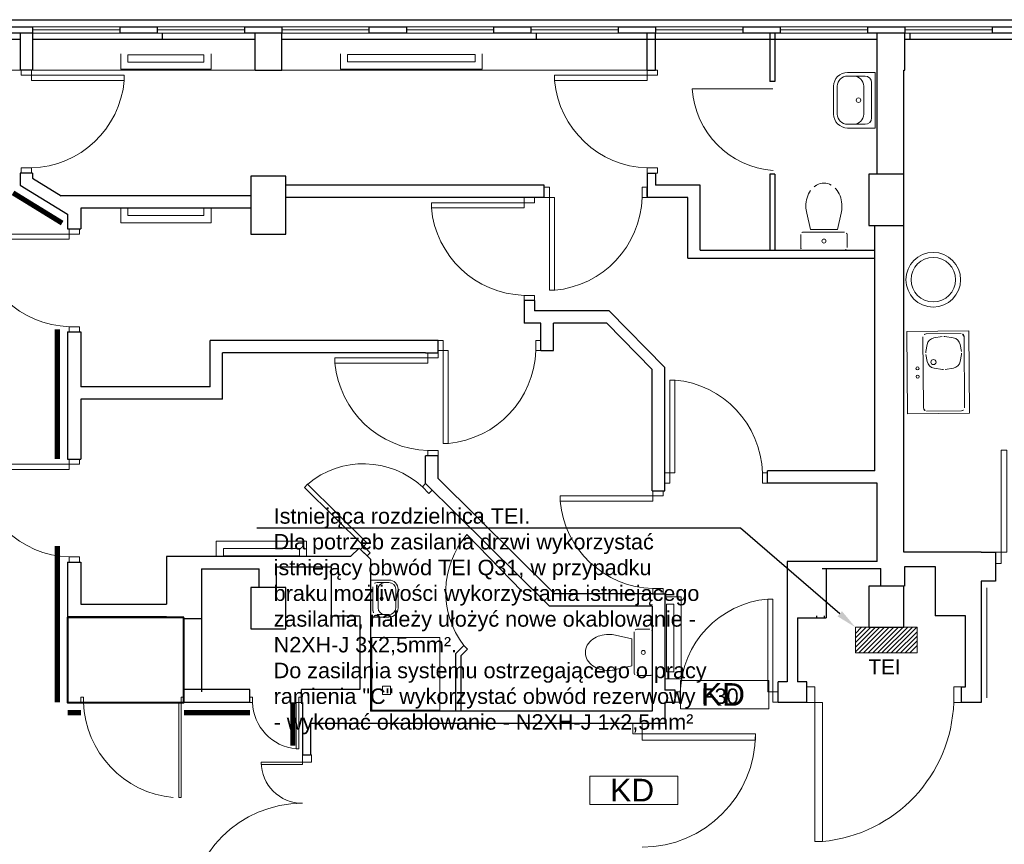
# Model space of a CAD drawing. Header units: millimetres. Extents: x 6612729504 to 6612744462, y 5733542327 to 5733549367.
# Tile 22 of 109: x 6612732689 to 6612733645, y 5733546924 to 5733547725. Entities that reach past the tile are written whole.
import ezdxf
from ezdxf import colors
from ezdxf.entities.mleader import LeaderData, LeaderLine
from ezdxf.math import Vec2, Vec3

# ---------------------------------------------------------------- set-up
doc = ezdxf.new("R2010")
doc.units = ezdxf.units.MM
doc.header["$MEASUREMENT"] = 0
for name, color, linetype in [('!!!!_CIENKIE czerwone LINIE', 7, 'Continuous'), ('!!!!_SCIANY GRUBE', 7, 'Continuous'), ('___OPISY', 7, 'Continuous'), ('A-ARM', 7, 'Continuous'), ('A_osłona PCV ścian', 112, 'Continuous'), ('dwa_barierki', 7, 'Continuous'), ('dwa_DRZWI', 7, 'Continuous'), ('dwa_funkcja_komunikacja', 7, 'Continuous'), ('E rozdzielnica', 1, 'Continuous'), ('INST_CO', 7, 'Continuous'), ('STOLARKAOKIENNA', 7, 'Continuous'), ('WIDOK', 7, 'Continuous'), ('WYPOSAZ', 7, 'Continuous')]:
    doc.layers.add(name, color=color, linetype=linetype)
doc.layers.add('E gniazda IT', color=30, linetype='Continuous', lineweight=9)
doc.layers.add('E WLZ elektryka', color=1, linetype='Continuous', lineweight=30)
doc.styles.add('GENERATED_STYLE_1', font='arial.ttf')
doc.styles.get("Standard").update_dxf_attribs({"font": 'arial.ttf'})

msp = doc.modelspace()

# ---------------------------------------------------------------- hatches: boundary and pattern name
at = {"layer": 'E gniazda IT', "transparency": 33554687}
h = msp.add_hatch(dxfattribs=at)
h.set_pattern_fill('ANSI31')
h.set_pattern_definition([(45, (6612731888.397558, 5733544933.076143), (-2.245064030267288, 2.245064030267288), [])])
h.paths.add_polyline_path([(6612733560.516481, 5733547109.844686), (6612733560.516481, 5733547134.844686), (6612733500.516481, 5733547134.844686), (6612733500.516481, 5733547109.844686)])

# ---------------------------------------------------------------- linework, layer by layer
at = {"layer": '!!!!_CIENKIE czerwone LINIE', "color": 252, "lineweight": 20}
for points in [[(6612733416.318626, 5733547083.214063), (6612733330.68748, 5733547083.214063), (6612733330.68748, 5733547055.564651), (6612733416.318626, 5733547055.564651)], [(6612733328.149553, 5733546990.347125), (6612733242.518406, 5733546990.347125), (6612733242.518406, 5733546962.697714), (6612733328.149553, 5733546962.697714)]]:
    msp.add_lwpolyline(points, close=True, dxfattribs=at)
for points in [[(6612733330.68748, 5733547055.588654), (6612733416.318626, 5733547055.588654)], [(6612733242.518406, 5733546962.721716), (6612733328.149553, 5733546962.721716)]]:
    msp.add_lwpolyline(points, dxfattribs=at)
at = {"layer": '!!!!_SCIANY GRUBE', "color": 252, "lineweight": 30}
for p, q in [((6612732827.51648, 5733547711.844687), (6612732827.51648, 5733547705.844687)), ((6612732917.51648, 5733547675.844687), (6612732917.51648, 5733547711.844687)), ((6612732943.51648, 5733547675.844687), (6612732943.51648, 5733547711.844687)), ((6612733190.51648, 5733547711.844687), (6612733190.51648, 5733547705.844687)), ((6612733190.51648, 5733547711.844687), (6612733190.51648, 5733547705.844687)), ((6612733521.516481, 5733547574.844686), (6612733521.516481, 5733547711.844687)), ((6612733521.516481, 5733547574.844686), (6612733521.516481, 5733547711.844687)), ((6612733548.516481, 5733547675.844687), (6612733548.516481, 5733547711.844687)), ((6612733548.516481, 5733547675.844687), (6612733548.516481, 5733547711.844687)), ((6612733553.516481, 5733547711.844687), (6612733553.516481, 5733547705.844687)), ((6612733553.516481, 5733547711.844687), (6612733553.516481, 5733547705.844687)), ((6612732827.51648, 5733547705.844687), (6612732837.516479, 5733547705.844687)), ((6612733190.51648, 5733547705.844687), (6612733200.516481, 5733547705.844687)), ((6612733190.51648, 5733547705.844687), (6612733200.516481, 5733547705.844687)), ((6612733553.516481, 5733547705.844687), (6612733563.516481, 5733547705.844687)), ((6612733553.516481, 5733547705.844687), (6612733563.516481, 5733547705.844687)), ((6612732933.516481, 5733547675.844687), (6612732943.51648, 5733547675.844687)), ((6612733547.516481, 5733547574.844686), (6612733547.516481, 5733547675.844687)), ((6612733547.516481, 5733547675.844687), (6612733548.516481, 5733547675.844687)), ((6612733547.516481, 5733547574.844686), (6612733547.516481, 5733547675.844687)), ((6612733547.516481, 5733547675.844687), (6612733548.516481, 5733547675.844687)), ((6612733519.516481, 5733547286.844686), (6612733519.516481, 5733547524.844686)), ((6612733547.516481, 5733547207.844686), (6612733547.516481, 5733547524.844686)), ((6612733547.516481, 5733547207.844686), (6612733547.516481, 5733547524.844686)), ((6612733095.23037, 5733547413.452048), (6612732873.89826, 5733547413.452048)), ((6612733083.230371, 5733547401.452048), (6612732885.89826, 5733547401.452048)), ((6612732873.89826, 5733547368.452048), (6612732748.51648, 5733547368.452048)), ((6612732885.89826, 5733547356.452048), (6612732748.51648, 5733547356.452048)), ((6612733521.516481, 5733547198.844687), (6612733521.516481, 5733547274.844686)), ((6612733521.516481, 5733547198.844687), (6612733521.516481, 5733547274.844686)), ((6612732831.516479, 5733547203.452047), (6612732831.516479, 5733547157.319593)), ((6612733010.321342, 5733547203.452047), (6612732831.516479, 5733547203.452047)), ((6612733029.516481, 5733547200.873752), (6612733029.516481, 5733547053.344686)), ((6612733622.516481, 5733547207.844686), (6612733547.516481, 5733547207.844686)), ((6612733622.516481, 5733547207.844686), (6612733547.516481, 5733547207.844686)), ((6612732865.516481, 5733547191.452047), (6612732865.516481, 5733547143.452048)), ((6612732865.516481, 5733547191.452047), (6612732921.51648, 5733547191.452047)), ((6612732921.51648, 5733547173.452048), (6612732921.51648, 5733547191.452047)), ((6612732938.51648, 5733547173.452048), (6612732938.51648, 5733547193.452048)), ((6612732938.51648, 5733547193.452048), (6612732991.420441, 5733547193.452048)), ((6612732991.420441, 5733547193.452048), (6612732991.420441, 5733547145.452047)), ((6612733434.323967, 5733547198.844687), (6612733434.323967, 5733547081.844686)), ((6612733434.323967, 5733547198.844687), (6612733434.323967, 5733547081.844686)), ((6612733521.516481, 5733547198.844687), (6612733434.323967, 5733547198.844687)), ((6612733468.375917, 5733547191.844686), (6612733525.375917, 5733547191.844686)), ((6612733468.375917, 5733547191.844686), (6612733525.375917, 5733547191.844686)), ((6612733472.183403, 5733547191.844686), (6612733472.183403, 5733547143.844686)), ((6612733472.183403, 5733547191.844686), (6612733472.183403, 5733547143.844686)), ((6612733525.375917, 5733547174.844686), (6612733525.375917, 5733547191.844686)), ((6612733525.375917, 5733547174.844686), (6612733525.375917, 5733547191.844686)), ((6612733548.375917, 5733547174.844686), (6612733548.375917, 5733547193.844687)), ((6612733548.375917, 5733547193.844687), (6612733578.136839, 5733547193.844687)), ((6612733548.375917, 5733547174.844686), (6612733548.375917, 5733547193.844687)), ((6612733548.375917, 5733547193.844687), (6612733578.136839, 5733547193.844687)), ((6612733578.136839, 5733547193.844687), (6612733578.136839, 5733547145.844686)), ((6612733578.136839, 5733547193.844687), (6612733578.136839, 5733547145.844686)), ((6612733622.516481, 5733547179.758275), (6612733622.516481, 5733547061.844686)), ((6612733622.516481, 5733547179.758275), (6612733622.516481, 5733547061.844686)), ((6612732848.466479, 5733547142.952048), (6612732848.466479, 5733547061.844684)), ((6612732848.966479, 5733547143.452048), (6612732865.516481, 5733547143.452048)), ((6612732865.516481, 5733547143.452048), (6612732865.516481, 5733547072.286093)), ((6612733019.420441, 5733547145.452047), (6612732991.420441, 5733547145.452047)), ((6612733019.420441, 5733547145.452047), (6612733019.420441, 5733547074.286092)), ((6612733444.183403, 5733547143.844686), (6612733444.183403, 5733547081.844686)), ((6612733444.183403, 5733547143.844686), (6612733472.183403, 5733547143.844686)), ((6612733444.183403, 5733547143.844686), (6612733444.183403, 5733547081.844686)), ((6612733444.183403, 5733547143.844686), (6612733472.183403, 5733547143.844686)), ((6612733607.375918, 5733547145.844686), (6612733578.136839, 5733547145.844686)), ((6612733607.375918, 5733547145.844686), (6612733578.136839, 5733547145.844686)), ((6612732912.51648, 5733547074.286092), (6612732849.277401, 5733547074.286092)), ((6612732912.51648, 5733547061.844686), (6612732912.51648, 5733547074.286092)), ((6612733019.420441, 5733547074.286092), (6612732962.51648, 5733547074.286092)), ((6612732962.522588, 5733547061.844686), (6612732962.51648, 5733547074.286092)), ((6612732748.51648, 5733547061.844686), (6612732735.516479, 5733547061.844686)), ((6612732912.51648, 5733547061.844686), (6612732848.466479, 5733547061.844687)), ((6612732962.522588, 5733547061.844686), (6612732962.572588, 5733547061.844686)), ((6612732962.522588, 5733547061.844686), (6612732962.572588, 5733547061.844686)), ((6612733303.323967, 5733547053.344686), (6612733029.516481, 5733547053.344686)), ((6612733315.323967, 5733547041.344685), (6612732971.51648, 5733547041.344685)), ((6612733315.323967, 5733547041.344685), (6612732971.51648, 5733547041.344685))]:
    msp.add_line(p, q, dxfattribs=at)
for points in [[(6612732701.516479, 5733547711.844687), (6612732665.51648, 5733547711.844687), (6612732665.51648, 5733547717.844687), (6612732701.516479, 5733547717.844687)], [(6612732822.51648, 5733547711.844687), (6612732786.516479, 5733547711.844687), (6612732786.516479, 5733547717.844687), (6612732822.51648, 5733547717.844687)], [(6612732943.51648, 5733547711.844687), (6612732907.51648, 5733547711.844687), (6612732907.51648, 5733547717.844687), (6612732943.51648, 5733547717.844687)], [(6612733064.51648, 5733547711.844687), (6612733028.51648, 5733547711.844687), (6612733028.51648, 5733547717.844687), (6612733064.51648, 5733547717.844687)], [(6612733064.51648, 5733547711.844687), (6612733028.51648, 5733547711.844687), (6612733028.51648, 5733547717.844687), (6612733064.51648, 5733547717.844687)], [(6612733185.51648, 5733547711.844687), (6612733149.516481, 5733547711.844687), (6612733149.516481, 5733547717.844687), (6612733185.51648, 5733547717.844687)], [(6612733185.51648, 5733547711.844687), (6612733149.516481, 5733547711.844687), (6612733149.516481, 5733547717.844687), (6612733185.51648, 5733547717.844687)], [(6612733306.516481, 5733547711.844687), (6612733270.51648, 5733547711.844687), (6612733270.51648, 5733547717.844687), (6612733306.516481, 5733547717.844687)], [(6612733306.516481, 5733547711.844687), (6612733270.51648, 5733547711.844687), (6612733270.51648, 5733547717.844687), (6612733306.516481, 5733547717.844687)], [(6612733427.516481, 5733547711.844687), (6612733391.516481, 5733547711.844687), (6612733391.516481, 5733547717.844687), (6612733427.516481, 5733547717.844687)], [(6612733427.516481, 5733547711.844687), (6612733391.516481, 5733547711.844687), (6612733391.516481, 5733547717.844687), (6612733427.516481, 5733547717.844687)], [(6612733548.516481, 5733547711.844687), (6612733512.516481, 5733547711.844687), (6612733512.516481, 5733547717.844687), (6612733548.516481, 5733547717.844687)], [(6612733548.516481, 5733547711.844687), (6612733512.516481, 5733547711.844687), (6612733512.516481, 5733547717.844687), (6612733548.516481, 5733547717.844687)], [(6612733669.516481, 5733547711.844687), (6612733633.516481, 5733547711.844687), (6612733633.516481, 5733547717.844687), (6612733669.516481, 5733547717.844687)], [(6612733669.516481, 5733547711.844687), (6612733633.516481, 5733547711.844687), (6612733633.516481, 5733547717.844687), (6612733669.516481, 5733547717.844687)], [(6612733513.516481, 5733547524.844686), (6612733547.516481, 5733547524.844686), (6612733547.516481, 5733547574.844686), (6612733513.516481, 5733547574.844686)], [(6612733513.516481, 5733547524.844686), (6612733547.516481, 5733547524.844686), (6612733547.516481, 5733547574.844686), (6612733513.516481, 5733547574.844686)], [(6612732913.51648, 5733547516.452048), (6612732947.51648, 5733547516.452048), (6612732947.51648, 5733547572.844687), (6612732913.51648, 5733547572.844687)], [(6612732913.51648, 5733547133.452048), (6612732947.51648, 5733547133.452048), (6612732947.51648, 5733547173.452048), (6612732913.51648, 5733547173.452048)], [(6612733513.516481, 5733547134.844686), (6612733547.516481, 5733547134.844686), (6612733547.516481, 5733547174.844686), (6612733513.516481, 5733547174.844686)], [(6612733513.516481, 5733547134.844686), (6612733547.516481, 5733547134.844686), (6612733547.516481, 5733547174.844686), (6612733513.516481, 5733547174.844686)]]:
    msp.add_lwpolyline(points, close=True, dxfattribs=at)
for points in [[(6612732689.516479, 5733547711.844687), (6612732689.516479, 5733547675.844687)], [(6612732701.516479, 5733547711.844687), (6612732701.516479, 5733547675.844687)], [(6612733298.456152, 5733547675.844687), (6612733298.456152, 5733547711.844687)], [(6612733306.456151, 5733547675.844687), (6612733306.456151, 5733547711.844687)], [(6612733417.437857, 5733547711.844687), (6612733417.437857, 5733547664.933203)], [(6612733422.437857, 5733547711.844687), (6612733422.437857, 5733547664.933203)], [(6612732701.516479, 5733547675.844687), (6612732689.516479, 5733547675.844687)], [(6612732917.51648, 5733547675.844687), (6612732943.51648, 5733547675.844687)], [(6612733298.456152, 5733547675.844687), (6612733306.456151, 5733547675.844701)], [(6612733422.437857, 5733547664.933203), (6612733417.437857, 5733547664.933203)], [(6612732701.516301, 5733547575.844686), (6612732689.516301, 5733547575.844686)], [(6612732689.516301, 5733547575.844686), (6612732689.516301, 5733547564.136616), (6612732735.516479, 5733547535.849173)], [(6612732701.516301, 5733547575.844686), (6612732701.516301, 5733547570.844687), (6612732729.161184, 5733547553.844687)], [(6612732701.516301, 5733547575.844686), (6612732701.516301, 5733547570.844687)], [(6612733298.456346, 5733547575.844684), (6612733298.45633, 5733547552.157883)], [(6612733298.456346, 5733547575.844684), (6612733306.456166, 5733547575.844703), (6612733306.456151, 5733547564.157883)], [(6612733417.437857, 5733547574.933203), (6612733417.437857, 5733547501.157883)], [(6612733422.437857, 5733547574.933203), (6612733417.437857, 5733547574.933203)], [(6612733422.437857, 5733547574.933203), (6612733422.437857, 5733547501.157883)], [(6612733198.456308, 5733547564.157883), (6612732947.51648, 5733547564.157883)], [(6612733198.45633, 5733547552.157704), (6612733198.456308, 5733547564.157883)], [(6612733349.821767, 5733547501.157883), (6612733349.821767, 5733547564.157883), (6612733306.456151, 5733547564.157883)], [(6612733298.456328, 5733547553.157883), (6612733298.456314, 5733547561.157884)], [(6612732913.51648, 5733547553.844687), (6612732729.161184, 5733547553.844687)], [(6612733198.45633, 5733547552.157883), (6612732947.51648, 5733547552.157883)], [(6612733337.821766, 5733547493.157883), (6612733337.821766, 5733547552.157883), (6612733298.45633, 5733547552.157883)], [(6612732735.516479, 5733547535.849173), (6612732735.516479, 5733547521.723331)], [(6612732748.51648, 5733547541.844686), (6612732748.51648, 5733547521.723331)], [(6612732913.51648, 5733547541.844686), (6612732748.51648, 5733547541.844686)], [(6612732735.516479, 5733547521.723331), (6612732748.51648, 5733547521.723331)], [(6612733349.821767, 5733547501.157883), (6612733519.516481, 5733547501.157883)], [(6612733337.821766, 5733547493.157883), (6612733519.516481, 5733547493.157883)], [(6612733188.792366, 5733547452.157704), (6612733178.792384, 5733547452.157686), (6612733178.792384, 5733547430.157884)], [(6612733188.792384, 5733547452.157704), (6612733188.792384, 5733547442.157883)], [(6612733261.295093, 5733547442.157883), (6612733188.792384, 5733547442.157883)], [(6612733261.295093, 5733547442.157883), (6612733315.323967, 5733547387.16074)], [(6612733195.230389, 5733547430.157884), (6612733178.792384, 5733547430.157884)], [(6612733195.230381, 5733547403.452227), (6612733195.230389, 5733547430.157884)], [(6612733207.230381, 5733547403.452227), (6612733207.230389, 5733547430.157884)], [(6612733259.065626, 5733547430.157884), (6612733207.230389, 5733547430.157884)], [(6612733259.065626, 5733547430.157884), (6612733303.323967, 5733547385.106375)], [(6612732735.516479, 5733547421.723331), (6612732735.516479, 5733547298.148429)], [(6612732735.516479, 5733547421.723331), (6612732748.51648, 5733547421.723331)], [(6612732748.51648, 5733547421.723331), (6612732748.51648, 5733547368.452048)], [(6612732873.89826, 5733547368.452048), (6612732873.89826, 5733547413.452048)], [(6612733095.23037, 5733547401.452048), (6612733095.23037, 5733547413.452048)], [(6612732885.89826, 5733547356.452048), (6612732885.89826, 5733547401.452048)], [(6612733083.230371, 5733547401.452048), (6612733095.23037, 5733547401.452048)], [(6612733195.230381, 5733547403.452227), (6612733207.230381, 5733547403.452227)], [(6612733303.323967, 5733547267.383474), (6612733303.323967, 5733547385.106375)], [(6612733315.323967, 5733547267.383474), (6612733315.323967, 5733547387.16074)], [(6612732748.51648, 5733547356.452048), (6612732748.51648, 5733547298.148429)], [(6612732735.516479, 5733547298.148429), (6612732748.51648, 5733547298.148429)], [(6612733303.323967, 5733547155.383474), (6612733203.404815, 5733547155.383474), (6612733083.230371, 5733547274.340143), (6612733083.230371, 5733547301.452048)], [(6612733095.23037, 5733547301.452048), (6612733083.230371, 5733547301.452048)], [(6612733303.323967, 5733547167.383474), (6612733208.339617, 5733547167.383474), (6612733095.23037, 5733547279.346541), (6612733095.23037, 5733547301.452048)], [(6612733519.516481, 5733547286.844686), (6612733415.323968, 5733547286.844686)], [(6612733415.323968, 5733547274.844686), (6612733415.323968, 5733547286.844686)], [(6612733303.323967, 5733547267.383474), (6612733315.323967, 5733547267.383474)], [(6612733521.516481, 5733547274.844686), (6612733415.323968, 5733547274.844686)], [(6612733018.690909, 5733547211.589623), (6612733010.321342, 5733547203.452047)], [(6612733029.516481, 5733547200.873752), (6612733018.690909, 5733547211.589623)], [(6612733622.516481, 5733547207.844686), (6612733636.564672, 5733547207.844882), (6612733636.564672, 5733547179.758275), (6612733622.516481, 5733547179.758275)], [(6612732735.516479, 5733547198.148429), (6612732748.51648, 5733547198.148429)], [(6612732735.516479, 5733547198.148429), (6612732735.516479, 5733547145.319593)], [(6612732748.51648, 5733547198.148429), (6612732748.51648, 5733547157.319593)], [(6612733622.516481, 5733547179.758275), (6612733622.516481, 5733547061.844686)], [(6612733303.323967, 5733547167.383474), (6612733315.323967, 5733547167.383474)], [(6612733315.323967, 5733547167.383474), (6612733315.323967, 5733547073.844686)], [(6612732748.51648, 5733547157.319593), (6612732831.516479, 5733547157.319593)], [(6612733303.323967, 5733547155.383474), (6612733303.323967, 5733547053.344686)], [(6612732735.516479, 5733547145.319593), (6612732831.516479, 5733547145.319593)], [(6612733463.183404, 5733547143.844686), (6612733463.183404, 5733547145.844686)], [(6612733470.683404, 5733547143.844686), (6612733470.683404, 5733547145.844686)], [(6612733607.375918, 5733547076.844824), (6612733607.375918, 5733547145.844686)], [(6612733112.637804, 5733547053.344686), (6612733112.637804, 5733547109.313374), (6612733120.284778, 5733547117.038629)], [(6612733123.838269, 5733547113.521145), (6612733120.284778, 5733547117.038629)], [(6612733117.637804, 5733547053.344686), (6612733117.637804, 5733547107.257205), (6612733123.838269, 5733547113.521145)], [(6612733434.323967, 5733547081.844686), (6612733425.516481, 5733547081.844686)], [(6612733425.516481, 5733547061.844686), (6612733425.516481, 5733547081.844686)], [(6612733453.516481, 5733547081.844686), (6612733444.183403, 5733547081.844686)], [(6612733453.516481, 5733547061.844686), (6612733453.516481, 5733547081.844686)], [(6612733603.516481, 5733547061.844824), (6612733603.516455, 5733547076.844824), (6612733607.375918, 5733547076.844824)], [(6612733325.516481, 5733547073.844686), (6612733315.323967, 5733547073.844686)], [(6612733325.516481, 5733547061.844686), (6612733325.516496, 5733547073.844686)], [(6612732748.51648, 5733547061.844686), (6612732735.516479, 5733547061.844686)], [(6612732912.51648, 5733547061.844686), (6612732848.466479, 5733547061.844687)], [(6612732962.522588, 5733547061.844686), (6612732963.51648, 5733547061.844686)], [(6612732963.51648, 5733547061.844686), (6612732963.51648, 5733547010.867838)], [(6612733029.516481, 5733547061.844686), (6612733029.516481, 5733547053.344686)], [(6612733325.516481, 5733547061.844686), (6612733315.323967, 5733547061.844686)], [(6612733315.323967, 5733547061.844686), (6612733315.323967, 5733547041.344685)], [(6612733453.516481, 5733547061.844686), (6612733425.516481, 5733547061.844686)], [(6612733622.516481, 5733547061.844686), (6612733603.516481, 5733547061.844686)], [(6612732971.51648, 5733547041.344685), (6612732971.51648, 5733547010.867838)], [(6612732963.51648, 5733547010.867838), (6612732971.51648, 5733547010.867838)]]:
    msp.add_lwpolyline(points, dxfattribs=at)
at = {"layer": 'A-ARM', "color": 252, "lineweight": 18}
for p, q in [((6612733453.244945, 5733547536.874329), (6612733456.878639, 5733547521.140916)), ((6612733486.659267, 5733547536.874329), (6612733483.025572, 5733547521.140916)), ((6612733447.452106, 5733547503.657884), (6612733447.452106, 5733547516.157883)), ((6612733449.952106, 5733547518.657883), (6612733489.952106, 5733547518.657883)), ((6612733483.025572, 5733547521.140916), (6612733456.878639, 5733547521.140916)), ((6612733492.452106, 5733547516.157883), (6612733492.452106, 5733547503.657884)), ((6612733489.952106, 5733547501.157883), (6612733449.952106, 5733547501.157883)), ((6612733550.621739, 5733547422.178795), (6612733610.620314, 5733547422.592529)), ((6612733551.173386, 5733547342.180697), (6612733550.621739, 5733547422.178795)), ((6612733610.620314, 5733547422.592529), (6612733611.171959, 5733547342.594432)), ((6612733566.635092, 5733547347.787447), (6612733566.159297, 5733547416.785808)), ((6612733569.138539, 5733547419.806423), (6612733603.137731, 5733547420.040873)), ((6612733576.715832, 5733547415.783472), (6612733584.841724, 5733547417.195444)), ((6612733587.472046, 5733547417.213583), (6612733595.616638, 5733547415.913807)), ((6612733606.634141, 5733547348.063271), (6612733606.158346, 5733547417.061631)), ((6612733569.018166, 5733547402.486264), (6612733570.204766, 5733547409.278352)), ((6612733602.216795, 5733547409.499099), (6612733603.496952, 5733547402.724021)), ((6612733570.318058, 5733547392.849088), (6612733569.037901, 5733547399.624166)), ((6612733603.516687, 5733547399.861922), (6612733602.330087, 5733547393.069835)), ((6612733585.062807, 5733547385.134604), (6612733576.918216, 5733547386.43438)), ((6612733578.307195, 5733547386.212715), (6612733578.30712, 5733547386.212728)), ((6612733595.819021, 5733547386.564714), (6612733587.693129, 5733547385.152742)), ((6612733569.655707, 5733547344.808207), (6612733603.654899, 5733547345.042655)), ((6612733611.171959, 5733547342.594432), (6612733551.173386, 5733547342.180697)), ((6612733267.607523, 5733547127.071241), (6612733283.340935, 5733547123.437546)), ((6612733267.607523, 5733547127.071241), (6612733283.340935, 5733547123.437546)), ((6612733285.823968, 5733547090.364079), (6612733285.823968, 5733547130.364079)), ((6612733285.823968, 5733547090.364079), (6612733285.823968, 5733547130.364079)), ((6612733288.323967, 5733547132.86408), (6612733300.823967, 5733547132.86408)), ((6612733288.323967, 5733547132.86408), (6612733300.823967, 5733547132.86408)), ((6612733303.323967, 5733547130.364079), (6612733303.323967, 5733547090.364079)), ((6612733303.323967, 5733547130.364079), (6612733303.323967, 5733547090.364079)), ((6612733283.340935, 5733547123.437546), (6612733283.340935, 5733547097.290613)), ((6612733283.340935, 5733547123.437546), (6612733283.340935, 5733547097.290613)), ((6612733267.607523, 5733547093.656919), (6612733283.340935, 5733547097.290613)), ((6612733267.607523, 5733547093.656919), (6612733283.340935, 5733547097.290613)), ((6612733300.823967, 5733547087.86408), (6612733288.323967, 5733547087.86408)), ((6612733300.823967, 5733547087.86408), (6612733288.323967, 5733547087.86408))]:
    msp.add_line(p, q, dxfattribs=at)
for points in [[(6612733097.070872, 5733547124.857825), (6612733031.085616, 5733547124.857825), (6612733031.085616, 5733547054.364356), (6612733097.070872, 5733547054.364356)], [(6612733041.25705, 5733547077.777221), (6612733048.993472, 5733547077.777221), (6612733048.993472, 5733547069.530731), (6612733041.25705, 5733547069.530731)]]:
    msp.add_lwpolyline(points, close=True, dxfattribs=at)
for centre, radius in [((6612733469.952106, 5733547509.907883), 1.959448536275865), ((6612733576.144538, 5733547472.368876), 26.55759910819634), ((6612733576.144538, 5733547472.368876), 21.55759910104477), ((6612733576.328001, 5733547392.355345), 2.500000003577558), ((6612733560.869742, 5733547386.248607), 1.500000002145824), ((6612733560.924907, 5733547378.248796), 1.500000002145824), ((6612733294.573967, 5733547110.36408), 1.959448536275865), ((6612733294.573967, 5733547110.36408), 1.959448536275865)]:
    msp.add_circle(centre, radius, dxfattribs=at)
for centre, radius, start, end in [((6612733472.301058, 5733547548.040975), 18.74871190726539, 120.1093751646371, 144.4623857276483), ((6612733469.952106, 5733547552.091599), 14.0662846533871, 90, 120.1093751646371), ((6612733469.952106, 5733547552.091599), 14.0662846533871, 59.89062483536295, 90), ((6612733467.603155, 5733547548.040975), 18.74871190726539, 35.53761427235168, 59.89062483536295), ((6612733476.011087, 5733547545.390957), 23.30797947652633, 144.4623857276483, 163.5183216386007), ((6612733463.893125, 5733547545.390957), 23.30797947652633, 16.48167836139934, 35.53761427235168), ((6612733481.868694, 5733547543.657882), 29.41658811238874, 163.5183216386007, 180), ((6612733458.035517, 5733547543.657882), 29.41658915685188, 0, 16.48167836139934), ((6612733481.868694, 5733547543.657884), 29.41658817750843, 180, 193.3323809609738), ((6612733458.035517, 5733547543.657884), 29.41658920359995, 346.6676190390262, 0), ((6612733449.952106, 5733547516.157884), 2.499999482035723, 90, 180), ((6612733489.952106, 5733547516.157883), 2.500000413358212, 0, 90), ((6612733449.952106, 5733547503.657883), 2.499999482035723, 180, 270), ((6612733489.952106, 5733547503.657884), 2.500000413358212, 270, 0), ((6612733569.159225, 5733547416.806495), 2.99999917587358, 90.39506167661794, 180.3950616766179), ((6612733578.085407, 5733547407.901577), 8.000000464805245, 99.85721702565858, 170.0900495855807), ((6612733586.2113, 5733547409.313549), 8.000000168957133, 80.93266491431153, 99.85721702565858), ((6612733594.355891, 5733547408.013775), 7.999999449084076, 10.69974420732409, 80.93266491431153), ((6612733603.158418, 5733547417.040944), 2.999999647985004, 0.3950616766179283, 90.39506167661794), ((6612733576.898806, 5733547401.109488), 8.000000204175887, 170.0900495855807, 190.6997442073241), ((6612733595.636047, 5733547401.238699), 8.000000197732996, 350.0900495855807, 10.69974420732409), ((6612733578.178962, 5733547394.334412), 7.999999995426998, 190.6997442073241, 260.9326649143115), ((6612733594.449446, 5733547394.446609), 8.000000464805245, 279.8572170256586, 350.0900495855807), ((6612733586.323553, 5733547393.034637), 8.000000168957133, 260.9326649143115, 279.8572170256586), ((6612733569.63502, 5733547347.808135), 3.000000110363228, 180.3950616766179, 270.395061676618), ((6612733603.634212, 5733547348.042583), 2.999999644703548, 270.395061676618, 0.3950616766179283), ((6612733259.090895, 5733547104.305099), 23.30797878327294, 106.4816783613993, 125.5376142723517), ((6612733259.090895, 5733547104.305099), 23.30797878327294, 106.4816783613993, 125.5376142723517), ((6612733260.823968, 5733547098.447493), 29.41658811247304, 90, 106.4816783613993), ((6612733260.823968, 5733547098.447493), 29.41658811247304, 90, 106.4816783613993), ((6612733260.823967, 5733547098.447491), 29.41658920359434, 76.66761903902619, 90), ((6612733260.823967, 5733547098.447491), 29.41658920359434, 76.66761903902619, 90), ((6612733288.323968, 5733547130.36408), 2.499999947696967, 90, 180), ((6612733288.323968, 5733547130.36408), 2.499999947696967, 90, 180), ((6612733300.823967, 5733547130.36408), 2.499999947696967, 0, 90), ((6612733300.823967, 5733547130.36408), 2.499999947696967, 0, 90), ((6612733252.390252, 5733547110.364081), 14.06628435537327, 149.890624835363, 180), ((6612733252.390252, 5733547110.364081), 14.06628435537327, 149.890624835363, 180), ((6612733256.440874, 5733547108.015127), 18.74871224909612, 125.5376142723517, 149.890624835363), ((6612733256.440874, 5733547108.015127), 18.74871224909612, 125.5376142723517, 149.890624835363), ((6612733252.390252, 5733547110.364079), 14.06628435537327, 180, 210.109375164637), ((6612733252.390252, 5733547110.364079), 14.06628435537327, 180, 210.109375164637), ((6612733256.440874, 5733547112.713033), 18.74871224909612, 210.109375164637, 234.4623857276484), ((6612733256.440874, 5733547112.713033), 18.74871224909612, 210.109375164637, 234.4623857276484), ((6612733259.090895, 5733547116.42306), 23.30797878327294, 234.4623857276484, 253.5183216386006), ((6612733259.090895, 5733547116.42306), 23.30797878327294, 234.4623857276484, 253.5183216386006), ((6612733260.823968, 5733547122.280667), 29.41658720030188, 253.5183216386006, 270), ((6612733260.823968, 5733547122.280667), 29.41658720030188, 253.5183216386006, 270), ((6612733260.823967, 5733547122.280668), 29.41658817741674, 270, 283.3323809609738), ((6612733260.823967, 5733547122.280668), 29.41658817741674, 270, 283.3323809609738), ((6612733288.323967, 5733547090.364079), 2.499999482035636, 180, 270), ((6612733288.323967, 5733547090.364079), 2.499999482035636, 180, 270), ((6612733300.823967, 5733547090.364079), 2.499999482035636, 270, 0), ((6612733300.823967, 5733547090.364079), 2.499999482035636, 270, 0)]:
    msp.add_arc(centre, radius, start, end, dxfattribs=at)
at = {"layer": 'A_osłona PCV ścian', "color": 252, "const_width": 5}
for points in [[(6612732730.27824, 5733547527.330907), (6612732682.575953, 5733547556.665048)], [(6612732725.519368, 5733547521.723331), (6612732725.519368, 5733547523.723331)], [(6612732725.519369, 5733547298.14843), (6612732725.519369, 5733547424.14843)], [(6612732725.519368, 5733547061.844686), (6612732725.519368, 5733547213.844686)], [(6612732954.281355, 5733547061.844686), (6612732954.281355, 5733547019.844686)], [(6612732735.51648, 5733547051.844686), (6612732748.51648, 5733547051.844686)], [(6612732912.51648, 5733547051.844686), (6612732848.51648, 5733547051.844686)]]:
    msp.add_lwpolyline(points, dxfattribs=at)
at = {"layer": 'dwa_barierki', "color": 252, "lineweight": 18}
msp.add_lwpolyline([(6612733628.083229, 5733547173.13759), (6612733628.083229, 5733547066.382658)], dxfattribs=at)
at = {"layer": 'dwa_DRZWI', "color": 252, "lineweight": 20}
for p, q in [((6612733293.51648, 5733547031.344686), (6612733293.516459, 5733547025.233575)), ((6612733403.516481, 5733547031.344292), (6612733293.51648, 5733547031.344686)), ((6612733293.516459, 5733547025.233575), (6612733403.516481, 5733547025.233181)), ((6612732923.51648, 5733547003.867694), (6612732963.51648, 5733547003.867837)), ((6612732963.516489, 5733547001.645615), (6612732923.51648, 5733547001.645472)), ((6612732963.51648, 5733547003.867837), (6612732963.516489, 5733547001.645615))]:
    msp.add_line(p, q, dxfattribs=at)
for points in [[(6612732700.51648, 5733547675.844677), (6612732690.516479, 5733547675.844695), (6612732690.516472, 5733547670.844695), (6612732700.516471, 5733547670.844677)], [(6612732790.560068, 5733547670.844517), (6612732700.516471, 5733547670.844677), (6612732700.516462, 5733547665.844678), (6612732790.560061, 5733547665.844517)], [(6612733208.412563, 5733547670.844525), (6612733298.45616, 5733547670.844687), (6612733298.456169, 5733547665.844686), (6612733208.412572, 5733547665.844524)], [(6612733298.456152, 5733547675.844687), (6612733308.456151, 5733547675.844705), (6612733308.456161, 5733547670.844705), (6612733298.45616, 5733547670.844687)], [(6612732700.51631, 5733547580.844677), (6612732690.516311, 5733547580.844695), (6612732690.516301, 5733547575.844695), (6612732700.516301, 5733547575.844678)], [(6612733298.456321, 5733547580.844686), (6612733308.456322, 5733547580.844705), (6612733308.45633, 5733547575.844705), (6612733298.45633, 5733547575.844686)], [(6612733198.45633, 5733547552.157704), (6612733198.456312, 5733547562.157704), (6612733203.456312, 5733547562.157713), (6612733203.45633, 5733547552.157714)], [(6612733293.45633, 5733547552.157873), (6612733293.456313, 5733547562.157874), (6612733298.456312, 5733547562.157883), (6612733298.45633, 5733547552.157883)], [(6612733088.748617, 5733547547.157525), (6612733178.792214, 5733547547.157686), (6612733178.792223, 5733547542.157686), (6612733088.748626, 5733547542.157526)], [(6612733178.792205, 5733547552.157686), (6612733188.792205, 5733547552.157704), (6612733188.792214, 5733547547.157704), (6612733178.792214, 5733547547.157686)], [(6612733203.456491, 5733547462.114116), (6612733203.45633, 5733547552.157714), (6612733208.45633, 5733547552.157722), (6612733208.456491, 5733547462.114124)], [(6612732646.972893, 5733547516.723162), (6612732737.016489, 5733547516.723323), (6612732737.016498, 5733547511.723322), (6612732646.9729, 5733547511.723161)], [(6612732737.01648, 5733547521.723323), (6612732747.016479, 5733547521.723341), (6612732747.016489, 5733547516.723341), (6612732737.016489, 5733547516.723323)], [(6612733178.792376, 5733547457.157686), (6612733188.792376, 5733547457.157704), (6612733188.792384, 5733547452.157704), (6612733178.792384, 5733547452.157686)], [(6612732737.01665, 5733547426.723322), (6612732747.01665, 5733547426.723341), (6612732747.016659, 5733547421.72334), (6612732737.016659, 5733547421.723322)], [(6612733095.230389, 5733547403.452048), (6612733095.23037, 5733547413.452048), (6612733100.230371, 5733547413.452057), (6612733100.230389, 5733547403.452058)], [(6612733190.230389, 5733547403.452219), (6612733190.230371, 5733547413.452218), (6612733195.230371, 5733547413.452227), (6612733195.230389, 5733547403.452227)], [(6612733085.230371, 5733547401.45203), (6612733095.23037, 5733547401.452048), (6612733095.230379, 5733547396.452048), (6612733085.230379, 5733547396.45203)], [(6612733100.23055, 5733547313.40846), (6612733100.230389, 5733547403.452058), (6612733105.230389, 5733547403.452066), (6612733105.23055, 5733547313.408469)], [(6612732995.186783, 5733547396.451869), (6612733085.230379, 5733547396.45203), (6612733085.230388, 5733547391.45203), (6612732995.18679, 5733547391.451869)], [(6612733320.324146, 5733547374.888274), (6612733320.323986, 5733547284.844677), (6612733325.323986, 5733547284.844667), (6612733325.324146, 5733547374.888266)], [(6612733085.23054, 5733547306.45203), (6612733095.23054, 5733547306.452048), (6612733095.23055, 5733547301.452048), (6612733085.230549, 5733547301.45203)], [(6612733642.06485, 5733547306.89283), (6612733642.064672, 5733547207.844872), (6612733647.564672, 5733547207.844863), (6612733647.56485, 5733547306.892819)], [(6612732737.01648, 5733547298.14842), (6612732747.016479, 5733547298.148438), (6612732747.016489, 5733547293.148438), (6612732737.016489, 5733547293.14842)], [(6612732646.972893, 5733547293.14826), (6612732737.016489, 5733547293.14842), (6612732737.016498, 5733547288.14842), (6612732646.9729, 5733547288.148259)], [(6612733315.323986, 5733547284.844687), (6612733315.323967, 5733547274.844686), (6612733320.323967, 5733547274.844677), (6612733320.323986, 5733547284.844677)], [(6612733410.323986, 5733547284.844516), (6612733410.323968, 5733547274.844516), (6612733415.323968, 5733547274.844507), (6612733415.323985, 5733547284.844506)], [(6612732965.486937, 5733547270.586259), (6612733023.081401, 5733547213.57542), (6612733026.247136, 5733547216.773565), (6612732968.652671, 5733547273.784403)], [(6612733080.064635, 5733547271.142), (6612733086.460922, 5733547264.81053), (6612733089.626657, 5733547268.008673), (6612733083.230371, 5733547274.340143)], [(6612733303.823967, 5733547267.383466), (6612733313.823968, 5733547267.383483), (6612733313.823977, 5733547262.383483), (6612733303.823977, 5733547262.383466)], [(6612733213.780379, 5733547262.383305), (6612733303.823977, 5733547262.383466), (6612733303.823986, 5733547257.383466), (6612733213.780388, 5733547257.383305)], [(6612733019.915666, 5733547210.377277), (6612733026.311952, 5733547204.045808), (6612733029.477688, 5733547207.243951), (6612733023.081401, 5733547213.57542)], [(6612732737.01665, 5733547203.14842), (6612732747.01665, 5733547203.148438), (6612732747.016659, 5733547198.148438), (6612732737.016659, 5733547198.14842)], [(6612733636.564672, 5733547207.844882), (6612733636.564653, 5733547196.844882), (6612733642.064653, 5733547196.844873), (6612733642.064672, 5733547207.844872)], [(6612733303.824138, 5733547172.383466), (6612733313.824137, 5733547172.383483), (6612733313.824146, 5733547167.383484), (6612733303.824146, 5733547167.383466)], [(6612733420.516319, 5733547162.245776), (6612733420.51648, 5733547072.202179), (6612733415.51648, 5733547072.20217), (6612733415.516319, 5733547162.245768)], [(6612733453.516481, 5733547061.844555), (6612733453.516455, 5733547076.844555), (6612733461.016455, 5733547076.844569), (6612733461.016481, 5733547061.844568)], [(6612733596.016481, 5733547061.84481), (6612733596.016455, 5733547076.84481), (6612733603.516455, 5733547076.844824), (6612733603.516481, 5733547061.844824)], [(6612732751.016778, 5733547061.844769), (6612732751.016786, 5733547066.84538), (6612732748.51648, 5733547066.845385), (6612732748.516472, 5733547061.844773)], [(6612732848.466479, 5733547061.844684), (6612732848.466489, 5733547066.845295), (6612732845.966183, 5733547066.845299), (6612732845.966174, 5733547061.844688)], [(6612732915.016787, 5733547061.84477), (6612732915.016794, 5733547066.845382), (6612732912.516489, 5733547066.845387), (6612732912.51648, 5733547061.844775)], [(6612732962.522588, 5733547061.844686), (6612732962.522597, 5733547066.845297), (6612732960.022291, 5733547066.845301), (6612732960.022283, 5733547061.84469)], [(6612733330.51648, 5733547072.202018), (6612733330.516499, 5733547062.202019), (6612733325.516499, 5733547062.202009), (6612733325.51648, 5733547072.202009)], [(6612733425.51648, 5733547072.202188), (6612733425.516498, 5733547062.202188), (6612733420.516499, 5733547062.202179), (6612733420.51648, 5733547072.202179)], [(6612732845.96609, 5733546969.481184), (6612732845.966174, 5733547061.844688), (6612732843.465868, 5733547061.844692), (6612732843.465785, 5733546969.481188)], [(6612732960.022202, 5733547016.817392), (6612732960.022283, 5733547061.84469), (6612732957.521976, 5733547061.844694), (6612732957.521896, 5733547016.817396)], [(6612733461.016723, 5733546926.779173), (6612733461.016481, 5733547061.844568), (6612733468.516481, 5733547061.844583), (6612733468.516723, 5733546926.779186)], [(6612733284.516481, 5733547041.344685), (6612733293.51648, 5733547041.344685), (6612733293.51648, 5733547031.344686), (6612733284.516481, 5733547031.344686)], [(6612732972.51648, 5733547003.867837), (6612732963.51648, 5733547003.867837), (6612732963.51648, 5733547010.867838), (6612732972.51648, 5733547010.867838)]]:
    msp.add_lwpolyline(points, close=True, dxfattribs=at)
for points in [[(6612733420.208646, 5733547657.584427), (6612733342.026261, 5733547657.584427)], [(6612733403.516481, 5733547025.233181), (6612733403.516481, 5733547031.344292)], [(6612732923.51648, 5733547001.645472), (6612732923.51648, 5733547003.867694)]]:
    msp.add_lwpolyline(points, dxfattribs=at)
for points in [[(6612733342.026261, 5733547657.584427, 0.3713561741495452), (6612733420.595669, 5733547578.295157)], [(6612733176.873692, 5733547169.574571), (6612733123.197107, 5733547224.792127, 0.3532119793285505), (6612733120.284778, 5733547117.038629)]]:
    msp.add_lwpolyline(points, format="xyb", dxfattribs=at)
for centre, radius, start, end in [((6612732697.423141, 5733547674.31891), 93.52539656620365, 271.8953175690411, 354.7629773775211), ((6612733301.54949, 5733547674.318918), 93.52539700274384, 185.2370226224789, 268.1046824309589), ((6612733199.982098, 5733547555.251042), 93.52539704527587, 275.2370226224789, 358.1046824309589), ((6612733181.885544, 5733547550.631918), 93.52539652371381, 185.2370226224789, 268.1046824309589), ((6612732740.109818, 5733547520.197555), 93.52539698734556, 185.2370226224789, 268.1046824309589), ((6612733096.756156, 5733547406.545387), 93.52539705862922, 275.2370226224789, 358.1046824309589), ((6612733088.323709, 5733547399.926262), 93.52539605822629, 185.2370226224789, 268.1046824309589), ((6612733316.849753, 5733547281.751348), 93.52539656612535, 1.895317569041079, 84.76297737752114), ((6612732740.109818, 5733547296.622653), 93.52539698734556, 185.2370226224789, 268.1046824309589), ((6612733022.860291, 5733547209.39467), 84.17285689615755, 47.18702097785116, 130.0548440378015), ((6612733306.917306, 5733547265.857698), 93.52539656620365, 185.2370226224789, 268.1046824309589), ((6612733423.990713, 5733547069.10885), 93.52539656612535, 95.23702262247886, 178.1046824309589), ((6612732846.901368, 5733547065.017786), 95.93707599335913, 181.8953176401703, 264.7629722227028), ((6612732961.759611, 5733547063.391542), 46.76840982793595, 181.8953175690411, 264.7629773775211), ((6612733455.805133, 5733547066.484563), 140.2880945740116, 275.2370226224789, 358.1046824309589), ((6612733293.51648, 5733547031.344686), 110.0000004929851, 270, 0), ((6612732963.51648, 5733547003.867838), 40.00000056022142, 180, 270), ((6612732963.51648, 5733546853.867837), 110.000000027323, 90, 180)]:
    msp.add_arc(centre, radius, start, end, dxfattribs=at)
at = {"layer": 'dwa_funkcja_komunikacja', "color": 252, "lineweight": 40}
msp.add_lwpolyline([(6612732848.466479, 5733547144.469496), (6612732735.519368, 5733547144.469496), (6612732735.519368, 5733547061.844687), (6612732848.466479, 5733547061.844687)], close=True, dxfattribs=at)
at = {"layer": 'E gniazda IT'}
for p, q in [((6612733560.516481, 5733547134.844686), (6612733500.516481, 5733547134.844686)), ((6612733500.516481, 5733547134.844686), (6612733500.516481, 5733547109.844686)), ((6612733560.516481, 5733547109.844686), (6612733560.516481, 5733547134.844686)), ((6612733500.516481, 5733547109.844686), (6612733560.516481, 5733547109.844686))]:
    msp.add_line(p, q, dxfattribs=at)
msp.add_lwpolyline([(6612733560.516481, 5733547109.844686), (6612733560.516481, 5733547134.844686), (6612733500.516481, 5733547134.844686), (6612733500.516481, 5733547109.844686), (6612733560.516481, 5733547109.844686)], dxfattribs=at)
at = {"layer": 'E gniazda IT', "color": 1}
msp.add_lwpolyline([(6612733560.516481, 5733547134.844686), (6612733500.516481, 5733547134.844686), (6612733500.516481, 5733547109.844686), (6612733560.516481, 5733547109.844686)], close=True, dxfattribs=at)
at = {"layer": 'INST_CO', "color": 252, "lineweight": 15}
for points in [[(6612732874.919291, 5733547691.626066), (6612732874.919291, 5733547676.735375), (6612732787.11367, 5733547676.735375), (6612732787.11367, 5733547691.626066)], [(6612732867.919291, 5733547690.844687), (6612732794.113669, 5733547690.844687), (6612732794.113669, 5733547683.735376), (6612732867.919291, 5733547683.735376), (6612732867.919291, 5733547690.844687), (6612732794.113669, 5733547690.844687)], [(6612733138.199478, 5733547691.843127), (6612733138.199478, 5733547676.952438), (6612733000.393856, 5733547676.952438), (6612733000.393856, 5733547691.843127)], [(6612733131.199477, 5733547691.061748), (6612733007.393857, 5733547691.061748), (6612733007.393857, 5733547683.952437), (6612733131.199477, 5733547683.952437), (6612733131.199477, 5733547691.061748), (6612733007.393857, 5733547691.061748)], [(6612732874.919291, 5733547542.626065), (6612732874.919291, 5733547527.735376), (6612732787.11367, 5733547527.735376), (6612732787.11367, 5733547542.626065)], [(6612732867.919291, 5733547541.844686), (6612732794.113669, 5733547541.844686), (6612732794.113669, 5733547534.735375), (6612732867.919291, 5733547534.735375), (6612732867.919291, 5733547541.844686), (6612732794.113669, 5733547541.844686)], [(6612732967.580349, 5733547203.452047), (6612732967.580349, 5733547218.342737), (6612732879.774728, 5733547218.342737), (6612732879.774728, 5733547203.452047)], [(6612732960.580349, 5733547204.233427), (6612732886.774728, 5733547204.233427), (6612732886.774728, 5733547211.342738), (6612732960.580349, 5733547211.342738), (6612732960.580349, 5733547204.233427), (6612732886.774728, 5733547204.233427)], [(6612733316.323967, 5733547164.326695), (6612733331.214657, 5733547164.326695), (6612733331.214657, 5733547084.611534), (6612733316.323967, 5733547084.611534)], [(6612733317.105347, 5733547157.326696), (6612733317.105347, 5733547091.611534), (6612733324.214657, 5733547091.611534), (6612733324.214657, 5733547157.326696), (6612733317.105347, 5733547157.326696), (6612733317.105347, 5733547091.611534)]]:
    msp.add_lwpolyline(points, dxfattribs=at)
at = {"layer": 'STOLARKAOKIENNA', "color": 252, "lineweight": 18}
for p, q in [((6612732786.516479, 5733547717.844687), (6612732701.516479, 5733547717.844687)), ((6612732907.51648, 5733547717.844687), (6612732822.51648, 5733547717.844687)), ((6612733028.51648, 5733547717.844687), (6612732943.51648, 5733547717.844687)), ((6612733149.516481, 5733547717.844687), (6612733064.51648, 5733547717.844687)), ((6612733149.516481, 5733547717.844687), (6612733064.51648, 5733547717.844687)), ((6612733270.51648, 5733547717.844687), (6612733185.51648, 5733547717.844687)), ((6612733270.51648, 5733547717.844687), (6612733185.51648, 5733547717.844687)), ((6612733391.516481, 5733547717.844687), (6612733306.516481, 5733547717.844687)), ((6612733391.516481, 5733547717.844687), (6612733306.516481, 5733547717.844687)), ((6612733512.516481, 5733547717.844687), (6612733427.516481, 5733547717.844687)), ((6612733512.516481, 5733547717.844687), (6612733427.516481, 5733547717.844687)), ((6612733633.516481, 5733547717.844687), (6612733548.516481, 5733547717.844687)), ((6612733633.516481, 5733547717.844687), (6612733548.516481, 5733547717.844687)), ((6612732786.516479, 5733547714.844687), (6612732701.516479, 5733547714.844687)), ((6612732786.516479, 5733547711.844687), (6612732701.516479, 5733547711.844687)), ((6612732907.51648, 5733547714.844687), (6612732822.51648, 5733547714.844687)), ((6612732907.51648, 5733547711.844687), (6612732822.51648, 5733547711.844687)), ((6612733028.51648, 5733547714.844687), (6612732943.51648, 5733547714.844687)), ((6612733028.51648, 5733547711.844687), (6612732943.51648, 5733547711.844687)), ((6612733149.516481, 5733547714.844687), (6612733064.51648, 5733547714.844687)), ((6612733149.516481, 5733547714.844687), (6612733064.51648, 5733547714.844687)), ((6612733149.516481, 5733547711.844687), (6612733064.51648, 5733547711.844687)), ((6612733149.516481, 5733547711.844687), (6612733064.51648, 5733547711.844687)), ((6612733270.51648, 5733547714.844687), (6612733185.51648, 5733547714.844687)), ((6612733270.51648, 5733547714.844687), (6612733185.51648, 5733547714.844687)), ((6612733270.51648, 5733547711.844687), (6612733185.51648, 5733547711.844687)), ((6612733270.51648, 5733547711.844687), (6612733185.51648, 5733547711.844687)), ((6612733391.516481, 5733547714.844687), (6612733306.516481, 5733547714.844687)), ((6612733391.516481, 5733547714.844687), (6612733306.516481, 5733547714.844687)), ((6612733391.516481, 5733547711.844687), (6612733306.516481, 5733547711.844687)), ((6612733391.516481, 5733547711.844687), (6612733306.516481, 5733547711.844687)), ((6612733512.516481, 5733547714.844687), (6612733427.516481, 5733547714.844687)), ((6612733512.516481, 5733547714.844687), (6612733427.516481, 5733547714.844687)), ((6612733512.516481, 5733547711.844687), (6612733427.516481, 5733547711.844687)), ((6612733512.516481, 5733547711.844687), (6612733427.516481, 5733547711.844687)), ((6612733633.516481, 5733547714.844687), (6612733548.516481, 5733547714.844687)), ((6612733633.516481, 5733547714.844687), (6612733548.516481, 5733547714.844687)), ((6612733633.516481, 5733547711.844687), (6612733548.516481, 5733547711.844687)), ((6612733633.516481, 5733547711.844687), (6612733548.516481, 5733547711.844687)), ((6612731743.516479, 5733547675.844695), (6612732917.51648, 5733547675.844687)), ((6612733298.456152, 5733547675.844701), (6612732943.51648, 5733547675.844687))]:
    msp.add_line(p, q, dxfattribs=at)
at = {"layer": 'WIDOK', "color": 252, "lineweight": 30}
for p, q in [((6612731344.516478, 5733547724.844687), (6612743410.516496, 5733547724.844687)), ((6612731344.516478, 5733547724.844687), (6612743413.516496, 5733547724.844687)), ((6612732573.593642, 5733547705.844687), (6612732689.516479, 5733547705.844687)), ((6612732701.516479, 5733547705.844687), (6612732917.51648, 5733547705.844687)), ((6612732943.51648, 5733547705.844687), (6612733163.51648, 5733547705.844687)), ((6612732948.51648, 5733547705.844687), (6612733163.51648, 5733547705.844687)), ((6612733163.51648, 5733547705.844687), (6612733521.516481, 5733547705.844687)), ((6612733163.51648, 5733547705.844687), (6612733521.516481, 5733547705.844687)), ((6612733548.516481, 5733547705.844687), (6612735322.516483, 5733547705.844687)), ((6612733548.516481, 5733547705.844687), (6612735322.516483, 5733547705.844687))]:
    msp.add_line(p, q, dxfattribs=at)
at = {"layer": 'WYPOSAZ', "color": 252, "lineweight": 18}
for p, q in [((6612733519.853181, 5733547673.663603), (6612733492.85318, 5733547673.663603)), ((6612733509.953181, 5733547670.063603), (6612733492.85318, 5733547670.063603)), ((6612733519.853181, 5733547619.663603), (6612733519.853181, 5733547673.663603)), ((6612733479.353181, 5733547633.163604), (6612733479.353181, 5733547660.163603)), ((6612733482.95318, 5733547633.163604), (6612733482.95318, 5733547660.163603)), ((6612733508.58465, 5733547633.163604), (6612733508.58465, 5733547660.163603)), ((6612733516.253181, 5733547629.563603), (6612733516.253181, 5733547663.763603)), ((6612733509.953181, 5733547623.263603), (6612733492.85318, 5733547623.263603)), ((6612733519.853181, 5733547619.663603), (6612733492.85318, 5733547619.663603)), ((6612733029.516481, 5733547144.690784), (6612733029.516481, 5733547180.690784)), ((6612733029.516481, 5733547180.690784), (6612733047.51648, 5733547180.690784)), ((6612733031.916481, 5733547151.290784), (6612733031.916481, 5733547174.090784)), ((6612733036.116481, 5733547178.290783), (6612733047.51648, 5733547178.290783)), ((6612733037.028834, 5733547153.690784), (6612733037.028834, 5733547171.690784)), ((6612733054.116481, 5733547153.690784), (6612733054.116481, 5733547171.690784)), ((6612733056.51648, 5733547153.690784), (6612733056.51648, 5733547171.690784)), ((6612733029.516481, 5733547144.690784), (6612733047.51648, 5733547144.690784)), ((6612733036.116481, 5733547147.090783), (6612733047.51648, 5733547147.090783))]:
    msp.add_line(p, q, dxfattribs=at)
for centre, radius in [((6612733503.572763, 5733547646.663603), 2.208245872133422), ((6612733040.370092, 5733547162.690784), 1.472163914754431)]:
    msp.add_circle(centre, radius, dxfattribs=at)
for centre, radius, start, end in [((6612733492.85318, 5733547660.163603), 13.49999943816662, 90, 180), ((6612733492.85318, 5733547660.163603), 9.899999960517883, 90, 180), ((6612733498.68465, 5733547660.163603), 9.899999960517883, 0, 90), ((6612733509.953181, 5733547663.763603), 6.299999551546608, 0, 90), ((6612733492.85318, 5733547633.163603), 13.49999943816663, 180, 270), ((6612733492.85318, 5733547633.163604), 9.899999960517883, 180, 270), ((6612733498.68465, 5733547633.163604), 9.899999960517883, 270, 0), ((6612733509.953182, 5733547629.563602), 6.299998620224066, 270, 0), ((6612733036.11648, 5733547174.090784), 4.199999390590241, 90, 180), ((6612733043.628834, 5733547171.690784), 6.599999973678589, 90, 180), ((6612733047.516481, 5733547171.690784), 8.99999962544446, 0, 90), ((6612733047.516481, 5733547171.690784), 6.599999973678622, 0, 90), ((6612733043.628834, 5733547153.690784), 6.599999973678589, 180, 270), ((6612733047.516481, 5733547153.690784), 6.599999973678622, 270, 0), ((6612733047.516481, 5733547153.690784), 8.999999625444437, 270, 0), ((6612733036.116481, 5733547151.290784), 4.200000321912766, 180, 270)]:
    msp.add_arc(centre, radius, start, end, dxfattribs=at)

# ---------------------------------------------------------------- texts
at = {"layer": '___OPISY', "color": 252, "lineweight": 20, "char_height": 22.00000003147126, "attachment_point": 1, "style": 'GENERATED_STYLE_1'}
for insert in [(6612733350.611603, 5733547080.57497), (6612733262.442529, 5733546987.708033)]:
    msp.add_mtext('\\A1;{\\pql;\\fArial|b0|i0|c238|p38;KD}', dxfattribs=dict(at, insert=insert))
at = {"layer": 'E rozdzielnica', "insert": (6612733652.394047, 5733547096.344193), "char_height": 14.4, "width": 278.3871509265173, "attachment_point": 5}
msp.add_mtext('\\pxql;TEI', dxfattribs=at)

# ---------------------------------------------------------------- leaders
at = {"layer": 'E WLZ elektryka', "linetype": 'Continuous'}
ml = msp.add_multileader_mtext('Standard', dxfattribs=at)
ml.set_content('\\pxql;Istniejąca rozdzielnica TEI. \\PDla potrzeb zasilania drzwi wykorzystać\\Pistniejący obwód TEI Q31, w przypadku\\Pbraku możliwości wykorzystania istniejącego \\Pzasilania, należy ułożyć nowe okablowanie - N2XH-J 3x2,5mm².\\PDo zasilania systemu ostrzegającego o pracy ramienia "C" wykorzystać obwód rezerwowy F30 - wykonać okablowanie - N2XH-J 1x2,5mm²', color=256)
ml.set_leader_properties()
ml.build(insert=Vec2(0, 0))
ml.multileader.update_dxf_attribs({"text_right_attachment_type": 6, "dogleg_length": 3.6, "arrow_head_size": 20})
ctx = ml.context
ctx.base_point, ctx.char_height, ctx.arrow_head_size, ctx.landing_gap_size, ctx.plane_origin, ctx.plane_x_axis, ctx.plane_y_axis = Vec3(6612732934.749366, 5733547240.711975), 15, 20, 0.8999999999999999, Vec3(6612735768.350792, 5733547283.850586), Vec3(1, 2.775557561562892e-16), Vec3(-2.775557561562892e-16, 1)
ctx.right_attachment, ctx.text_align_type = 6, 2
notes = []
notes.append((ctx, [(0, (1, 1, 0), (6612733388.981853, 5733547231.006996), (-1, -2.775557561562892e-16), 3.210113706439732, [(0, [(6612733500.516481, 5733547134.844686), (6612733388.981854, 5733547231.006996)], 0, [])])]))
ctx.mtext.insert, ctx.mtext.text_direction, ctx.mtext.width, ctx.mtext.flow_direction = Vec3(6612732935.649365, 5733547250.416955), Vec3(1, 2.775557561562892e-16), 461.0890235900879, 5
for ctx, leaders in notes:
    for number, flags, end, landing, length, lines in leaders:
        leader = LeaderData()
        leader.index, (leader.has_last_leader_line, leader.has_dogleg_vector, leader.attachment_direction) = number, flags
        leader.last_leader_point, leader.dogleg_vector, leader.dogleg_length = Vec3(end), Vec3(landing), length
        for number, points, colour, breaks in lines:
            line = LeaderLine()
            line.index, line.vertices, line.color, line.breaks = number, Vec3.list(points), colors.encode_raw_color(colour), breaks
            leader.lines.append(line)
        ctx.leaders.append(leader)

doc.saveas('drawing.dxf')
